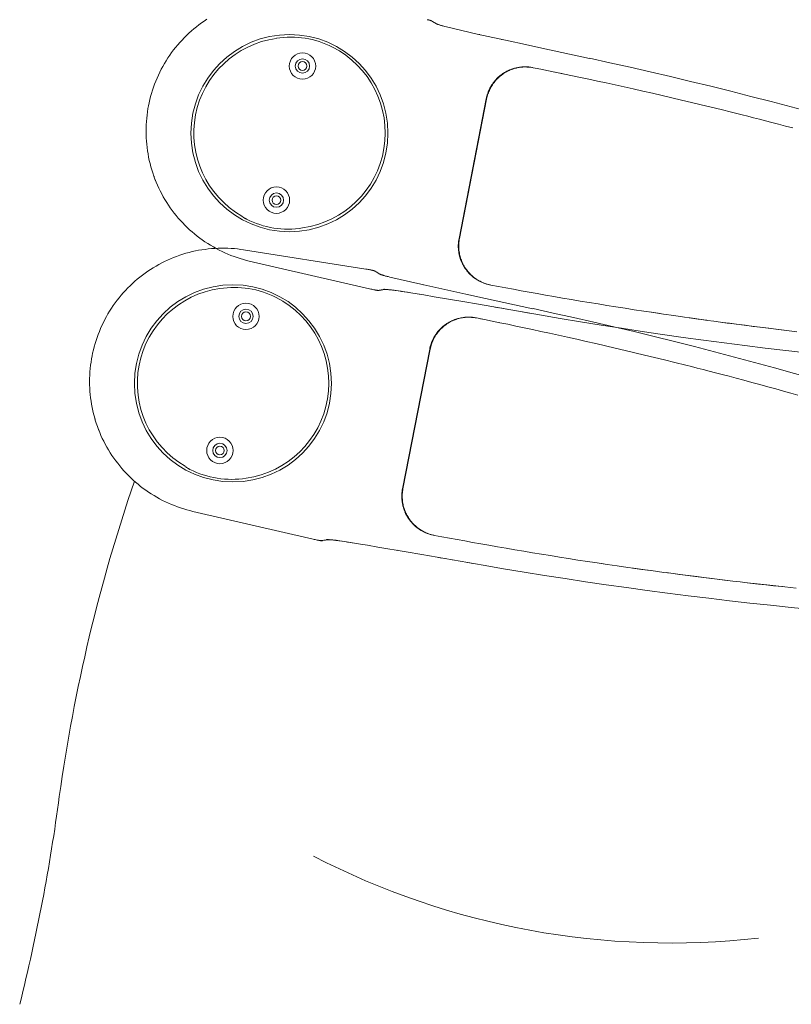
# Model space of a CAD drawing. Header units: inches. Extents: x -2078 to 109126, y -964 to 6385.
# Tile 233 of 256: x 37088 to 37098, y 3846 to 3859. Entities that reach past the tile are written whole.
import ezdxf

# ---------------------------------------------------------------- set-up
doc = ezdxf.new("R2010")
doc.units = ezdxf.units.IN
doc.header["$MEASUREMENT"] = 0
doc.layers.add('16_dwg _2_', color=8, linetype='Continuous', lineweight=9)
doc.layers.add('A-HATCH', color=9, linetype='Continuous')

# ---------------------------------------------------------------- blocks, each defined once
blk = doc.blocks.new('16_dwg _2_-1561311-3-1st Floor - Auditorium')
at = {"color": 254, "lineweight": 9}
for p, q in [((176991.651, 507962.51), (176991.645, 507962.363)), ((177010.205, 507962.51), (177010.198, 507962.363)), ((176991.312, 507960.64), (176991.314, 507960.738)), ((177009.865, 507960.64), (177009.867, 507960.738)), ((176994.644, 507960.529), (176994.643, 507960.584)), ((177013.197, 507960.529), (177013.197, 507960.584)), ((176991.306, 507960.352), (176991.308, 507960.448)), ((176994.645, 507960.462), (176994.645, 507960.473)), ((177009.859, 507960.352), (177009.861, 507960.448)), ((177013.198, 507960.462), (177013.198, 507960.473)), ((176991.304, 507960.257), (176991.305, 507960.305)), ((176994.647, 507960.2), (176994.647, 507960.253)), ((177009.857, 507960.257), (177009.858, 507960.305)), ((177013.2, 507960.2), (177013.2, 507960.253)), ((176991.607, 507960.008), (176991.609, 507959.998)), ((176991.612, 507959.987), (176991.616, 507959.976)), ((176994.634, 507960.017), (176994.636, 507960.025)), ((177010.16, 507960.008), (177010.163, 507959.998)), ((177010.166, 507959.987), (177010.169, 507959.976)), ((177013.187, 507960.017), (177013.189, 507960.025)), ((176991.291, 507959.68), (176991.291, 507959.683)), ((176991.709, 507959.798), (176991.71, 507959.797)), ((176991.735, 507959.768), (176991.736, 507959.766)), ((177009.845, 507959.68), (177009.845, 507959.683)), ((177010.262, 507959.798), (177010.263, 507959.797)), ((177010.288, 507959.768), (177010.289, 507959.766)), ((176991.29, 507959.642), (176991.29, 507959.644)), ((176991.953, 507959.622), (176991.964, 507959.619)), ((176991.974, 507959.615), (176991.984, 507959.612)), ((176991.993, 507959.61), (176992.003, 507959.607)), ((176994.153, 507959.593), (176994.161, 507959.593)), ((176994.215, 507959.602), (176994.225, 507959.604)), ((176994.948, 507959.642), (176994.948, 507959.644)), ((177009.844, 507959.642), (177009.844, 507959.644)), ((177010.507, 507959.622), (177010.517, 507959.619)), ((177010.527, 507959.615), (177010.537, 507959.612)), ((177010.547, 507959.61), (177010.556, 507959.607)), ((177012.707, 507959.593), (177012.715, 507959.593)), ((177012.769, 507959.602), (177012.779, 507959.604)), ((177013.502, 507959.642), (177013.502, 507959.644)), ((176991.28, 507959.197), (176991.28, 507959.2)), ((177009.833, 507959.197), (177009.833, 507959.2)), ((176991.22, 507958.581), (176991.22, 507958.583)), ((177009.773, 507958.581), (177009.773, 507958.583)), ((176991.22, 507958.569), (176991.22, 507958.555)), ((176992.13, 507955.326), (176992.134, 507955.323)), ((177010.684, 507955.326), (177010.687, 507955.323)), ((176992.142, 507955.314), (176992.141, 507955.315)), ((176992.259, 507955.247), (176992.257, 507955.248)), ((176992.273, 507955.242), (176992.275, 507955.241)), ((176992.299, 507955.226), (176992.297, 507955.227)), ((176992.323, 507955.217), (176992.324, 507955.217)), ((176992.34, 507955.207), (176992.338, 507955.208)), ((176992.381, 507955.188), (176992.378, 507955.189)), ((177010.696, 507955.314), (177010.694, 507955.315)), ((177010.813, 507955.247), (177010.811, 507955.248)), ((177010.827, 507955.242), (177010.829, 507955.241)), ((177010.853, 507955.226), (177010.851, 507955.227)), ((177010.876, 507955.217), (177010.877, 507955.217)), ((177010.893, 507955.207), (177010.891, 507955.208)), ((177010.934, 507955.188), (177010.932, 507955.189))]:
    blk.add_line(p, q, dxfattribs=at)
at = {"color": 254, "lineweight": 9, "flags": 128}
for points in [[(176991.766, 507964.411), (176991.758, 507964.307), (176991.75, 507964.199), (176991.742, 507964.089), (176991.735, 507963.977), (176991.727, 507963.863), (176991.719, 507963.752), (176991.713, 507963.646), (176991.706, 507963.544), (176991.7, 507963.445), (176991.694, 507963.35), (176991.689, 507963.26), (176991.684, 507963.172), (176991.68, 507963.088), (176991.671, 507962.928), (176991.667, 507962.851), (176991.66, 507962.702), (176991.653, 507962.559), (176991.647, 507962.42), (176991.641, 507962.285), (176991.636, 507962.152), (176991.631, 507962.022), (176991.626, 507961.895), (176991.622, 507961.77), (176991.618, 507961.645), (176991.615, 507961.521), (176991.611, 507961.396), (176991.608, 507961.272), (176991.605, 507961.149), (176991.603, 507961.028), (176991.6, 507960.91), (176991.598, 507960.794), (176991.597, 507960.681), (176991.595, 507960.571), (176991.594, 507960.463), (176991.593, 507960.355), (176991.592, 507960.25), (176991.591, 507960.144), (176991.591, 507960.134), (176991.591, 507960.125), (176991.592, 507960.104), (176991.594, 507960.083), (176991.596, 507960.063), (176991.6, 507960.042), (176991.604, 507960.022), (176991.608, 507960.001), (176991.614, 507959.981), (176991.62, 507959.962), (176991.627, 507959.942), (176991.635, 507959.923), (176991.643, 507959.904), (176991.653, 507959.885), (176991.663, 507959.867), (176991.673, 507959.849), (176991.684, 507959.832), (176991.696, 507959.815), (176991.709, 507959.798), (176991.722, 507959.782), (176991.736, 507959.766), (176991.75, 507959.751), (176991.765, 507959.737), (176991.781, 507959.723), (176991.797, 507959.71), (176991.813, 507959.697), (176991.83, 507959.685), (176991.847, 507959.674), (176991.865, 507959.663), (176991.883, 507959.653), (176991.902, 507959.644), (176991.921, 507959.635), (176991.94, 507959.627), (176991.959, 507959.62), (176991.979, 507959.614), (176991.999, 507959.608), (176992.019, 507959.603), (176992.039, 507959.599), (176992.06, 507959.596), (176992.081, 507959.593), (176992.101, 507959.591), (176992.122, 507959.59), (176992.138, 507959.59), (176994.1, 507959.59), (176994.1, 507959.596)], [(176994.605, 507962.102), (176994.599, 507962.24), (176994.593, 507962.379), (176994.587, 507962.518), (176994.581, 507962.658), (176994.574, 507962.801), (176994.566, 507962.948), (176994.558, 507963.102), (176994.554, 507963.181), (176994.549, 507963.263), (176994.544, 507963.347), (176994.539, 507963.434), (176994.534, 507963.524), (176994.528, 507963.618), (176994.521, 507963.717), (176994.515, 507963.819)], [(177010.384, 507965.184), (177010.37, 507965.027), (177010.363, 507964.946), (177010.356, 507964.863), (177010.349, 507964.779), (177010.342, 507964.691), (177010.334, 507964.601), (177010.327, 507964.508), (177010.32, 507964.411), (177010.312, 507964.307), (177010.304, 507964.199), (177010.296, 507964.089), (177010.288, 507963.977), (177010.28, 507963.863), (177010.273, 507963.752), (177010.266, 507963.646), (177010.26, 507963.544), (177010.254, 507963.445), (177010.248, 507963.35), (177010.243, 507963.26), (177010.238, 507963.172), (177010.233, 507963.088), (177010.225, 507962.928), (177010.221, 507962.851), (177010.213, 507962.702), (177010.207, 507962.559), (177010.2, 507962.42), (177010.195, 507962.285), (177010.189, 507962.152), (177010.184, 507962.022), (177010.18, 507961.895), (177010.176, 507961.77), (177010.172, 507961.645), (177010.168, 507961.521), (177010.165, 507961.396), (177010.162, 507961.272), (177010.159, 507961.149), (177010.156, 507961.028), (177010.154, 507960.91), (177010.152, 507960.794), (177010.15, 507960.681), (177010.149, 507960.571), (177010.147, 507960.463), (177010.146, 507960.355), (177010.145, 507960.25), (177010.145, 507960.144), (177010.145, 507960.134), (177010.145, 507960.125), (177010.146, 507960.104), (177010.147, 507960.083), (177010.15, 507960.063), (177010.153, 507960.042), (177010.157, 507960.022), (177010.162, 507960.001), (177010.167, 507959.981), (177010.174, 507959.962), (177010.181, 507959.942), (177010.188, 507959.923), (177010.197, 507959.904), (177010.206, 507959.885), (177010.216, 507959.867), (177010.227, 507959.849), (177010.238, 507959.832), (177010.25, 507959.815), (177010.262, 507959.798), (177010.276, 507959.782), (177010.289, 507959.766), (177010.304, 507959.751), (177010.319, 507959.737), (177010.334, 507959.723), (177010.35, 507959.71), (177010.366, 507959.697), (177010.383, 507959.685), (177010.401, 507959.674), (177010.419, 507959.663), (177010.437, 507959.653), (177010.455, 507959.644), (177010.474, 507959.635), (177010.493, 507959.627), (177010.513, 507959.62), (177010.532, 507959.614), (177010.552, 507959.608), (177010.573, 507959.603), (177010.593, 507959.599), (177010.613, 507959.596), (177010.634, 507959.593), (177010.655, 507959.591), (177010.676, 507959.59), (177010.692, 507959.59), (177012.654, 507959.59), (177012.654, 507959.596)], [(177013.158, 507962.102), (177013.153, 507962.24), (177013.147, 507962.379), (177013.141, 507962.518), (177013.134, 507962.658), (177013.127, 507962.801), (177013.12, 507962.948), (177013.112, 507963.102), (177013.107, 507963.181), (177013.103, 507963.263), (177013.098, 507963.347), (177013.093, 507963.434), (177013.087, 507963.524), (177013.081, 507963.618), (177013.075, 507963.717), (177013.068, 507963.819), (177013.061, 507963.928), (177013.053, 507964.041), (177013.045, 507964.154), (177013.036, 507964.269), (177013.028, 507964.384), (177013.019, 507964.494), (177013.011, 507964.598), (177013.003, 507964.698)], [(177010.367, 507964.993), (177010.357, 507964.872), (177010.348, 507964.763), (177010.34, 507964.664), (177010.331, 507964.545), (177010.322, 507964.441)], [(176991.753, 507964.229), (176991.745, 507964.121), (176991.738, 507964.021), (176991.73, 507963.905), (176991.723, 507963.806), (176991.716, 507963.694), (176991.708, 507963.569), (176991.702, 507963.478), (176991.697, 507963.381)], [(177010.306, 507964.229), (177010.299, 507964.121), (177010.292, 507964.021), (177010.284, 507963.905), (177010.277, 507963.806), (177010.269, 507963.694), (177010.262, 507963.569), (177010.256, 507963.478), (177010.25, 507963.381)], [(176991.684, 507963.163), (176991.677, 507963.043), (176991.671, 507962.916)], [(177010.238, 507963.163), (177010.231, 507963.043), (177010.224, 507962.916)], [(176994.635, 507961.051), (176994.633, 507961.173), (176994.63, 507961.299), (176994.626, 507961.427), (176994.623, 507961.557), (176994.619, 507961.691), (176994.614, 507961.827), (176994.61, 507961.964), (176994.605, 507962.102)], [(177013.189, 507961.051), (177013.186, 507961.173), (177013.183, 507961.299), (177013.18, 507961.427), (177013.176, 507961.557), (177013.172, 507961.691), (177013.168, 507961.827), (177013.163, 507961.964), (177013.158, 507962.102)], [(176994.64, 507960.813), (176994.638, 507960.93), (176994.635, 507961.051)], [(177013.193, 507960.813), (177013.191, 507960.93), (177013.189, 507961.051)], [(176991.279, 507959.166), (176991.281, 507959.263), (176991.285, 507959.408), (176991.294, 507959.806), (176991.299, 507960.026), (176991.316, 507960.883)], [(176994.641, 507960.058), (176994.643, 507960.065), (176994.643, 507960.073), (176994.644, 507960.08), (176994.645, 507960.087), (176994.646, 507960.094), (176994.646, 507960.1), (176994.646, 507960.107), (176994.647, 507960.113), (176994.647, 507960.125), (176994.647, 507960.144), (176994.647, 507960.137), (176994.647, 507960.144), (176994.647, 507960.253), (176994.646, 507960.362), (176994.645, 507960.473), (176994.643, 507960.584), (176994.642, 507960.697), (176994.64, 507960.813)], [(176994.922, 507960.883), (176994.936, 507960.211), (176994.941, 507959.937), (176994.945, 507959.764), (176994.956, 507959.298)], [(177009.832, 507959.166), (177009.835, 507959.263), (177009.838, 507959.408), (177009.848, 507959.806), (177009.852, 507960.026), (177009.87, 507960.883)], [(177013.195, 507960.058), (177013.196, 507960.065), (177013.197, 507960.073), (177013.198, 507960.08), (177013.198, 507960.087), (177013.199, 507960.094), (177013.199, 507960.1), (177013.2, 507960.107), (177013.2, 507960.113), (177013.201, 507960.125), (177013.201, 507960.144), (177013.201, 507960.137), (177013.201, 507960.144), (177013.2, 507960.253), (177013.199, 507960.362), (177013.198, 507960.473), (177013.197, 507960.584), (177013.195, 507960.697), (177013.193, 507960.813)], [(177013.475, 507960.883), (177013.489, 507960.211), (177013.495, 507959.937), (177013.499, 507959.764), (177013.51, 507959.298)], [(176991.591, 507960.129), (176991.592, 507960.111), (176991.594, 507960.093), (176991.595, 507960.076), (176991.598, 507960.058), (176991.601, 507960.04), (176991.605, 507960.022), (176991.609, 507960.005), (176991.614, 507959.987), (176991.619, 507959.97), (176991.625, 507959.953), (176991.632, 507959.937), (176991.639, 507959.92), (176991.647, 507959.904), (176991.655, 507959.888), (176991.663, 507959.872), (176991.673, 507959.856), (176991.682, 507959.841), (176991.693, 507959.826), (176991.703, 507959.812), (176991.714, 507959.798), (176991.726, 507959.784), (176991.738, 507959.771), (176991.75, 507959.758), (176991.763, 507959.745), (176991.777, 507959.733), (176991.79, 507959.721), (176991.804, 507959.71), (176991.819, 507959.699), (176991.834, 507959.689), (176991.849, 507959.679), (176991.864, 507959.67), (176991.88, 507959.661), (176991.896, 507959.653), (176991.912, 507959.645), (176991.928, 507959.638), (176991.945, 507959.632), (176991.962, 507959.626), (176991.979, 507959.62), (176991.996, 507959.615), (176992.014, 507959.611), (176992.031, 507959.607), (176992.049, 507959.604), (176992.067, 507959.601), (176992.085, 507959.599), (176992.102, 507959.598), (176992.12, 507959.597), (176992.138, 507959.596), (176994.1, 507959.596), (176994.118, 507959.597), (176994.136, 507959.598), (176994.154, 507959.599), (176994.172, 507959.601), (176994.19, 507959.604), (176994.207, 507959.607), (176994.225, 507959.611), (176994.242, 507959.615), (176994.259, 507959.62), (176994.277, 507959.626), (176994.293, 507959.632), (176994.31, 507959.638), (176994.327, 507959.645), (176994.343, 507959.653), (176994.359, 507959.661), (176994.374, 507959.67), (176994.39, 507959.679), (176994.405, 507959.689), (176994.42, 507959.699), (176994.434, 507959.71), (176994.448, 507959.721), (176994.462, 507959.733), (176994.475, 507959.745), (176994.488, 507959.758), (176994.5, 507959.771), (176994.513, 507959.784), (176994.524, 507959.798), (176994.535, 507959.812), (176994.546, 507959.826), (176994.556, 507959.841), (176994.566, 507959.856), (176994.575, 507959.872), (176994.584, 507959.888), (176994.592, 507959.904), (176994.599, 507959.92), (176994.607, 507959.936), (176994.613, 507959.953), (176994.619, 507959.97), (176994.625, 507959.987), (176994.629, 507960.005), (176994.634, 507960.022), (176994.637, 507960.04), (176994.64, 507960.058), (176994.643, 507960.075), (176994.645, 507960.093), (176994.646, 507960.111), (176994.647, 507960.129), (176994.647, 507960.125), (176994.646, 507960.104), (176994.645, 507960.083), (176994.642, 507960.062), (176994.639, 507960.042), (176994.635, 507960.021), (176994.63, 507960.001), (176994.624, 507959.981), (176994.618, 507959.961), (176994.611, 507959.942), (176994.603, 507959.922), (176994.595, 507959.903), (176994.586, 507959.885), (176994.576, 507959.867), (176994.565, 507959.849), (176994.554, 507959.831), (176994.542, 507959.814), (176994.529, 507959.798), (176994.516, 507959.782), (176994.502, 507959.766), (176994.488, 507959.751), (176994.473, 507959.737), (176994.457, 507959.723), (176994.442, 507959.71), (176994.425, 507959.697), (176994.408, 507959.685), (176994.391, 507959.674), (176994.373, 507959.663), (176994.355, 507959.653), (176994.336, 507959.644), (176994.317, 507959.635), (176994.298, 507959.627), (176994.279, 507959.62), (176994.259, 507959.614), (176994.239, 507959.608), (176994.219, 507959.603), (176994.199, 507959.599), (176994.178, 507959.596), (176994.158, 507959.593), (176994.137, 507959.591), (176994.116, 507959.59), (176994.1, 507959.59), (176994.107, 507959.59), (176994.115, 507959.59), (176994.122, 507959.59)], [(176994.647, 507960.13), (176994.647, 507960.134), (176994.647, 507960.137)], [(177010.145, 507960.129), (177010.146, 507960.111), (177010.147, 507960.093), (177010.149, 507960.076), (177010.151, 507960.058), (177010.155, 507960.04), (177010.158, 507960.022), (177010.163, 507960.005), (177010.167, 507959.987), (177010.173, 507959.97), (177010.179, 507959.953), (177010.185, 507959.937), (177010.192, 507959.92), (177010.2, 507959.904), (177010.208, 507959.888), (177010.217, 507959.872), (177010.226, 507959.856), (177010.236, 507959.841), (177010.246, 507959.826), (177010.257, 507959.812), (177010.268, 507959.798), (177010.279, 507959.784), (177010.291, 507959.771), (177010.304, 507959.758), (177010.317, 507959.745), (177010.33, 507959.733), (177010.344, 507959.721), (177010.358, 507959.71), (177010.372, 507959.699), (177010.387, 507959.689), (177010.402, 507959.679), (177010.417, 507959.67), (177010.433, 507959.661), (177010.449, 507959.653), (177010.465, 507959.645), (177010.482, 507959.638), (177010.499, 507959.632), (177010.515, 507959.626), (177010.533, 507959.62), (177010.55, 507959.615), (177010.567, 507959.611), (177010.585, 507959.607), (177010.602, 507959.604), (177010.62, 507959.601), (177010.638, 507959.599), (177010.656, 507959.598), (177010.674, 507959.597), (177010.692, 507959.596), (177012.654, 507959.596), (177012.672, 507959.597), (177012.69, 507959.598), (177012.707, 507959.599), (177012.725, 507959.601), (177012.743, 507959.604), (177012.761, 507959.607), (177012.778, 507959.611), (177012.796, 507959.615), (177012.813, 507959.62), (177012.83, 507959.626), (177012.847, 507959.632), (177012.864, 507959.638), (177012.88, 507959.645), (177012.896, 507959.653), (177012.912, 507959.661), (177012.928, 507959.67), (177012.943, 507959.679), (177012.958, 507959.689), (177012.973, 507959.699), (177012.988, 507959.71), (177013.002, 507959.721), (177013.015, 507959.733), (177013.029, 507959.745), (177013.041, 507959.758), (177013.054, 507959.771), (177013.066, 507959.784), (177013.078, 507959.798), (177013.089, 507959.812), (177013.099, 507959.826), (177013.11, 507959.841), (177013.119, 507959.856), (177013.128, 507959.872), (177013.137, 507959.888), (177013.145, 507959.904), (177013.153, 507959.92), (177013.16, 507959.936), (177013.167, 507959.953), (177013.173, 507959.97), (177013.178, 507959.987), (177013.183, 507960.005), (177013.187, 507960.022), (177013.191, 507960.04), (177013.194, 507960.058), (177013.196, 507960.075), (177013.198, 507960.093), (177013.2, 507960.111), (177013.201, 507960.129), (177013.201, 507960.125), (177013.2, 507960.104), (177013.198, 507960.083), (177013.196, 507960.062), (177013.192, 507960.042), (177013.188, 507960.021), (177013.183, 507960.001), (177013.178, 507959.981), (177013.172, 507959.961), (177013.165, 507959.942), (177013.157, 507959.922), (177013.148, 507959.903), (177013.139, 507959.885), (177013.129, 507959.867), (177013.118, 507959.849), (177013.107, 507959.831), (177013.095, 507959.814), (177013.083, 507959.798), (177013.069, 507959.782), (177013.056, 507959.766), (177013.041, 507959.751), (177013.026, 507959.737), (177013.011, 507959.723), (177012.995, 507959.71), (177012.979, 507959.697), (177012.962, 507959.685), (177012.944, 507959.674), (177012.926, 507959.663), (177012.908, 507959.653), (177012.89, 507959.644), (177012.871, 507959.635), (177012.852, 507959.627), (177012.832, 507959.62), (177012.813, 507959.614), (177012.793, 507959.608), (177012.772, 507959.603), (177012.752, 507959.599), (177012.732, 507959.596), (177012.711, 507959.593), (177012.69, 507959.591), (177012.669, 507959.59), (177012.654, 507959.59), (177012.661, 507959.59), (177012.668, 507959.59), (177012.676, 507959.59)], [(177013.201, 507960.13), (177013.201, 507960.134), (177013.201, 507960.137)], [(176991.619, 507959.964), (176991.623, 507959.952), (176991.628, 507959.94)], [(176994.61, 507959.938), (176994.614, 507959.949), (176994.617, 507959.959), (176994.621, 507959.969), (176994.624, 507959.979), (176994.627, 507959.989), (176994.629, 507959.998), (176994.632, 507960.008)], [(176994.637, 507960.034), (176994.639, 507960.042), (176994.64, 507960.05)], [(177010.173, 507959.964), (177010.177, 507959.952), (177010.182, 507959.94)], [(177013.163, 507959.938), (177013.167, 507959.949), (177013.171, 507959.959), (177013.174, 507959.969), (177013.177, 507959.979), (177013.18, 507959.989), (177013.183, 507959.998), (177013.185, 507960.008)], [(177013.191, 507960.034), (177013.192, 507960.042), (177013.194, 507960.05)], [(176991.633, 507959.927), (176991.639, 507959.914), (176991.645, 507959.9)], [(176991.652, 507959.886), (176991.66, 507959.872), (176991.668, 507959.857), (176991.678, 507959.842), (176991.688, 507959.827), (176991.698, 507959.812)], [(176994.39, 507959.673), (176994.405, 507959.683), (176994.42, 507959.693), (176994.435, 507959.704), (176994.45, 507959.716), (176994.464, 507959.729), (176994.479, 507959.742), (176994.493, 507959.756), (176994.506, 507959.77), (176994.518, 507959.784), (176994.53, 507959.799)], [(176994.541, 507959.813), (176994.551, 507959.827), (176994.56, 507959.84), (176994.568, 507959.853), (176994.576, 507959.866), (176994.583, 507959.879), (176994.589, 507959.891), (176994.595, 507959.903), (176994.6, 507959.915), (176994.605, 507959.927)], [(177010.187, 507959.927), (177010.192, 507959.914), (177010.199, 507959.9)], [(177010.206, 507959.886), (177010.213, 507959.872), (177010.222, 507959.857), (177010.231, 507959.842), (177010.241, 507959.827), (177010.252, 507959.812)], [(177012.943, 507959.673), (177012.958, 507959.683), (177012.973, 507959.693), (177012.988, 507959.704), (177013.003, 507959.716), (177013.018, 507959.729), (177013.032, 507959.742), (177013.046, 507959.756), (177013.059, 507959.77), (177013.072, 507959.784), (177013.083, 507959.799)], [(177013.094, 507959.813), (177013.104, 507959.827), (177013.113, 507959.84), (177013.121, 507959.853), (177013.129, 507959.866), (177013.136, 507959.879), (177013.142, 507959.891), (177013.148, 507959.903), (177013.154, 507959.915), (177013.159, 507959.927)], [(176991.749, 507959.753), (176991.762, 507959.74), (176991.777, 507959.727), (176991.791, 507959.715), (176991.805, 507959.703), (176991.819, 507959.693), (176991.833, 507959.683)], [(176991.846, 507959.675), (176991.859, 507959.667), (176991.872, 507959.659), (176991.884, 507959.653)], [(176994.332, 507959.642), (176994.346, 507959.648), (176994.36, 507959.656), (176994.375, 507959.664)], [(177010.302, 507959.753), (177010.316, 507959.74), (177010.33, 507959.727), (177010.344, 507959.715), (177010.358, 507959.703), (177010.372, 507959.693), (177010.386, 507959.683)], [(177010.399, 507959.675), (177010.413, 507959.667), (177010.425, 507959.659), (177010.438, 507959.653)], [(177012.886, 507959.642), (177012.9, 507959.648), (177012.914, 507959.656), (177012.928, 507959.664)], [(176991.897, 507959.646), (176991.909, 507959.641), (176991.92, 507959.635), (176991.932, 507959.631), (176991.943, 507959.626)], [(176992.012, 507959.605), (176992.021, 507959.603), (176992.029, 507959.601), (176992.038, 507959.599), (176992.046, 507959.598)], [(176992.054, 507959.597), (176992.061, 507959.595), (176992.069, 507959.594), (176992.076, 507959.594), (176992.083, 507959.593), (176992.09, 507959.592), (176992.097, 507959.592), (176992.103, 507959.591), (176992.11, 507959.591)], [(176994.13, 507959.591), (176994.138, 507959.591), (176994.145, 507959.592)], [(176994.17, 507959.594), (176994.178, 507959.596), (176994.187, 507959.597), (176994.196, 507959.598), (176994.205, 507959.6)], [(176994.235, 507959.607), (176994.246, 507959.61), (176994.257, 507959.613), (176994.269, 507959.617), (176994.281, 507959.621)], [(176994.293, 507959.625), (176994.306, 507959.63), (176994.319, 507959.636)], [(177010.45, 507959.646), (177010.462, 507959.641), (177010.474, 507959.635), (177010.485, 507959.631), (177010.496, 507959.626)], [(177010.565, 507959.605), (177010.574, 507959.603), (177010.583, 507959.601), (177010.591, 507959.599), (177010.599, 507959.598)], [(177010.607, 507959.597), (177010.615, 507959.595), (177010.622, 507959.594), (177010.63, 507959.594), (177010.637, 507959.593), (177010.644, 507959.592), (177010.65, 507959.592), (177010.657, 507959.591), (177010.663, 507959.591)], [(177012.683, 507959.591), (177012.691, 507959.591), (177012.699, 507959.592)], [(177012.723, 507959.594), (177012.732, 507959.596), (177012.74, 507959.597), (177012.75, 507959.598), (177012.759, 507959.6)], [(177012.789, 507959.607), (177012.8, 507959.61), (177012.811, 507959.613), (177012.822, 507959.617), (177012.834, 507959.621)], [(177012.846, 507959.625), (177012.859, 507959.63), (177012.872, 507959.636)], [(176994.955, 507959.335), (176994.956, 507959.298), (176994.971, 507958.862), (176994.973, 507958.835), (176994.974, 507958.823), (176994.975, 507958.811), (176994.976, 507958.8), (176994.976, 507958.79), (176994.977, 507958.781), (176994.978, 507958.772), (176994.979, 507958.764), (176994.98, 507958.757), (176994.981, 507958.75), (176994.981, 507958.744), (176994.982, 507958.738), (176994.983, 507958.733), (176994.984, 507958.729), (176994.984, 507958.725), (176994.985, 507958.723), (176994.985, 507958.72), (176994.986, 507958.719), (176995.007, 507958.66), (176995.013, 507958.644), (176995.015, 507958.637), (176995.014, 507958.642), (176995.013, 507958.644), (176995.014, 507958.642), (176995.014, 507958.64), (176995.015, 507958.638), (176995.015, 507958.637), (176995.016, 507958.635), (176995.016, 507958.634), (176995.016, 507958.632), (176995.017, 507958.631), (176995.017, 507958.629), (176995.017, 507958.628), (176995.017, 507958.627), (176995.017, 507958.626), (176995.017, 507958.624), (176995.018, 507958.623), (176995.018, 507958.622), (176995.018, 507958.621), (176995.018, 507958.62), (176995.018, 507958.618), (176995.018, 507958.617), (176995.018, 507958.616), (176995.018, 507958.607), (176995.018, 507958.604), (176995.019, 507958.596)], [(177013.509, 507959.335), (177013.51, 507959.298), (177013.525, 507958.862), (177013.527, 507958.835), (177013.527, 507958.823), (177013.528, 507958.811), (177013.529, 507958.8), (177013.53, 507958.79), (177013.531, 507958.781), (177013.532, 507958.772), (177013.532, 507958.764), (177013.533, 507958.757), (177013.534, 507958.75), (177013.535, 507958.744), (177013.536, 507958.738), (177013.536, 507958.733), (177013.537, 507958.729), (177013.538, 507958.725), (177013.538, 507958.723), (177013.539, 507958.72), (177013.539, 507958.719), (177013.561, 507958.66), (177013.567, 507958.644), (177013.569, 507958.637), (177013.567, 507958.642), (177013.567, 507958.644), (177013.567, 507958.642), (177013.568, 507958.64), (177013.568, 507958.638), (177013.569, 507958.637), (177013.569, 507958.635), (177013.57, 507958.634), (177013.57, 507958.632), (177013.57, 507958.631), (177013.57, 507958.629), (177013.57, 507958.628), (177013.571, 507958.627), (177013.571, 507958.626), (177013.571, 507958.624), (177013.571, 507958.623), (177013.571, 507958.622), (177013.571, 507958.621), (177013.571, 507958.62), (177013.571, 507958.618), (177013.571, 507958.617), (177013.572, 507958.616), (177013.572, 507958.607), (177013.572, 507958.604), (177013.572, 507958.596)], [(176991.225, 507958.642), (176991.224, 507958.638), (176991.223, 507958.635), (176991.222, 507958.631), (176991.222, 507958.627), (176991.221, 507958.623), (176991.221, 507958.619), (176991.249, 507958.694), (176991.249, 507958.697), (176991.249, 507958.701), (176991.249, 507958.705), (176991.25, 507958.709), (176991.251, 507958.713), (176991.252, 507958.717), (176991.253, 507958.719), (176991.256, 507958.729), (176991.258, 507958.74), (176991.259, 507958.751), (176991.26, 507958.764), (176991.261, 507958.777), (176991.263, 507958.792), (176991.264, 507958.808), (176991.265, 507958.825), (176991.266, 507958.843), (176991.267, 507958.862), (176991.269, 507958.904), (176991.268, 507958.877), (176991.266, 507958.848), (176991.265, 507958.823), (176991.264, 507958.811), (176991.263, 507958.8), (176991.262, 507958.79), (176991.261, 507958.781), (176991.26, 507958.772), (176991.26, 507958.764), (176991.259, 507958.756), (176991.258, 507958.75), (176991.257, 507958.744), (176991.256, 507958.738), (176991.256, 507958.733), (176991.255, 507958.729), (176991.254, 507958.725), (176991.254, 507958.722), (176991.253, 507958.72), (176991.253, 507958.719), (176991.225, 507958.644), (176991.225, 507958.642), (176991.224, 507958.64), (176991.224, 507958.639), (176991.223, 507958.637), (176991.223, 507958.636), (176991.223, 507958.634), (176991.222, 507958.633), (176991.222, 507958.631), (176991.222, 507958.63), (176991.222, 507958.629), (176991.221, 507958.628), (176991.221, 507958.627), (176991.221, 507958.626), (176991.221, 507958.624), (176991.221, 507958.623), (176991.221, 507958.622), (176991.221, 507958.617), (176991.221, 507958.616), (176991.221, 507958.615), (176991.221, 507958.614), (176991.221, 507958.613), (176991.22, 507958.611), (176991.22, 507958.61), (176991.22, 507958.608), (176991.22, 507958.606), (176991.22, 507958.602), (176991.22, 507958.604), (176991.22, 507958.608), (176991.22, 507958.605), (176991.22, 507958.598), (176991.22, 507958.602), (176991.22, 507958.593), (176991.22, 507958.598), (176991.22, 507958.587), (176991.22, 507958.589), (176991.22, 507958.578), (176991.22, 507958.569)], [(177009.773, 507958.569), (177009.773, 507958.578), (177009.773, 507958.589), (177009.773, 507958.587), (177009.773, 507958.598), (177009.773, 507958.593), (177009.773, 507958.602), (177009.774, 507958.598), (177009.774, 507958.605), (177009.774, 507958.608), (177009.774, 507958.602), (177009.774, 507958.604), (177009.774, 507958.606), (177009.774, 507958.608), (177009.774, 507958.61), (177009.774, 507958.611), (177009.774, 507958.613), (177009.774, 507958.614), (177009.774, 507958.615), (177009.774, 507958.616), (177009.774, 507958.617), (177009.774, 507958.622), (177009.774, 507958.623), (177009.775, 507958.624), (177009.775, 507958.626), (177009.775, 507958.627), (177009.775, 507958.628), (177009.775, 507958.629), (177009.775, 507958.63), (177009.775, 507958.631), (177009.776, 507958.633), (177009.776, 507958.634), (177009.776, 507958.636), (177009.777, 507958.637), (177009.777, 507958.639), (177009.778, 507958.64), (177009.778, 507958.642), (177009.779, 507958.644), (177009.806, 507958.719), (177009.807, 507958.72), (177009.807, 507958.722), (177009.808, 507958.725), (177009.808, 507958.729), (177009.809, 507958.733), (177009.81, 507958.738), (177009.811, 507958.744), (177009.811, 507958.75), (177009.812, 507958.756), (177009.813, 507958.764), (177009.814, 507958.772), (177009.815, 507958.781), (177009.816, 507958.79), (177009.816, 507958.8), (177009.817, 507958.811), (177009.818, 507958.823), (177009.82, 507958.848), (177009.821, 507958.877), (177009.823, 507958.909)], [(177009.778, 507958.642), (177009.777, 507958.638), (177009.776, 507958.635), (177009.775, 507958.631), (177009.775, 507958.627), (177009.775, 507958.623), (177009.775, 507958.619), (177009.802, 507958.694), (177009.802, 507958.697), (177009.802, 507958.701), (177009.803, 507958.705), (177009.803, 507958.709), (177009.804, 507958.713), (177009.806, 507958.717), (177009.806, 507958.719), (177009.81, 507958.729), (177009.811, 507958.74), (177009.812, 507958.751), (177009.814, 507958.764), (177009.815, 507958.777), (177009.816, 507958.792), (177009.817, 507958.808), (177009.819, 507958.825), (177009.82, 507958.843), (177009.821, 507958.862), (177009.823, 507958.904)], [(176991.249, 507958.694), (176991.25, 507958.698), (176991.252, 507958.704), (176991.253, 507958.711), (176991.255, 507958.72)], [(177009.802, 507958.694), (177009.804, 507958.698), (177009.805, 507958.704), (177009.807, 507958.711), (177009.808, 507958.72)], [(176991.22, 507958.616), (176991.22, 507958.617), (176991.221, 507958.618), (176991.221, 507958.619), (176991.221, 507958.62), (176991.221, 507958.621)], [(176991.22, 507958.611), (176991.22, 507958.613), (176991.22, 507958.616)], [(176995.018, 507958.616), (176995.018, 507958.615), (176995.018, 507958.613), (176995.018, 507958.61)], [(176995.019, 507958.596), (176995.018, 507958.59), (176995.019, 507958.592), (176995.018, 507958.584), (176995.019, 507958.586)], [(177009.774, 507958.616), (177009.774, 507958.617), (177009.774, 507958.618), (177009.774, 507958.619), (177009.774, 507958.62), (177009.774, 507958.621)], [(177009.774, 507958.611), (177009.774, 507958.613), (177009.774, 507958.616)], [(177013.572, 507958.616), (177013.572, 507958.615), (177013.572, 507958.613), (177013.572, 507958.61)], [(177013.572, 507958.596), (177013.572, 507958.59), (177013.572, 507958.592), (177013.572, 507958.584), (177013.572, 507958.586)], [(177013.572, 507958.578), (177013.572, 507958.581), (177013.572, 507958.583), (177013.572, 507958.569), (177013.572, 507958.56)], [(176994.445, 507955.598), (176994.413, 507955.566), (176994.381, 507955.534), (176994.348, 507955.504), (176994.314, 507955.474), (176994.279, 507955.445), (176994.244, 507955.417), (176994.208, 507955.39), (176994.172, 507955.364), (176994.134, 507955.339), (176994.097, 507955.315), (176994.058, 507955.291), (176994.019, 507955.269), (176993.98, 507955.247), (176993.94, 507955.227), (176993.899, 507955.207), (176993.858, 507955.188), (176993.817, 507955.171), (176993.775, 507955.154), (176993.733, 507955.139), (176993.69, 507955.124), (176993.647, 507955.111), (176993.604, 507955.099), (176993.56, 507955.087), (176993.517, 507955.077), (176993.473, 507955.068), (176993.428, 507955.06), (176993.384, 507955.053), (176993.339, 507955.047), (176993.294, 507955.042), (176993.25, 507955.038), (176993.205, 507955.036), (176993.16, 507955.034), (176993.119, 507955.034), (176993.079, 507955.034), (176993.034, 507955.036), (176992.989, 507955.038), (176992.944, 507955.042), (176992.9, 507955.047), (176992.855, 507955.053), (176992.811, 507955.06), (176992.766, 507955.068), (176992.722, 507955.077), (176992.678, 507955.087), (176992.635, 507955.098), (176992.592, 507955.111), (176992.549, 507955.124), (176992.506, 507955.139), (176992.464, 507955.154), (176992.422, 507955.171), (176992.381, 507955.188), (176992.34, 507955.207), (176992.299, 507955.226), (176992.259, 507955.247), (176992.22, 507955.268), (176992.181, 507955.291), (176992.142, 507955.314), (176992.104, 507955.339), (176992.067, 507955.364), (176992.031, 507955.39), (176991.995, 507955.417), (176991.959, 507955.445), (176991.925, 507955.474), (176991.891, 507955.504), (176991.858, 507955.534), (176991.825, 507955.565), (176991.794, 507955.597), (176991.763, 507955.63), (176991.733, 507955.664), (176991.704, 507955.698), (176991.676, 507955.733), (176991.648, 507955.768), (176991.622, 507955.805), (176991.596, 507955.842), (176991.571, 507955.879), (176991.547, 507955.917), (176991.524, 507955.956), (176991.503, 507955.995), (176991.482, 507956.035), (176991.462, 507956.075), (176991.443, 507956.116), (176991.425, 507956.157), (176991.408, 507956.199), (176991.392, 507956.241), (176991.377, 507956.284), (176991.363, 507956.326), (176991.35, 507956.369), (176991.338, 507956.413), (176991.327, 507956.457), (176991.318, 507956.5), (176991.309, 507956.545), (176991.302, 507956.589), (176991.295, 507956.633), (176991.29, 507956.678), (176991.286, 507956.723), (176991.283, 507956.768), (176991.281, 507956.808), (176991.221, 507958.51), (176991.221, 507958.526), (176991.221, 507958.541), (176991.22, 507958.555)], [(177013.572, 507958.56), (177013.572, 507958.546), (177013.571, 507958.531), (177013.571, 507958.516), (177013.511, 507956.808), (177013.509, 507956.768), (177013.506, 507956.723), (177013.502, 507956.679), (177013.497, 507956.634), (177013.49, 507956.589), (177013.483, 507956.545), (177013.474, 507956.501), (177013.465, 507956.457), (177013.454, 507956.413), (177013.442, 507956.37), (177013.429, 507956.327), (177013.415, 507956.284), (177013.4, 507956.242), (177013.385, 507956.199), (177013.368, 507956.158), (177013.35, 507956.117), (177013.331, 507956.076), (177013.311, 507956.036), (177013.29, 507955.996), (177013.268, 507955.956), (177013.245, 507955.918), (177013.221, 507955.88), (177013.196, 507955.842), (177013.171, 507955.805), (177013.144, 507955.769), (177013.117, 507955.733), (177013.088, 507955.698), (177013.059, 507955.664), (177013.029, 507955.63), (177012.998, 507955.598), (177012.967, 507955.566), (177012.934, 507955.534), (177012.901, 507955.504), (177012.867, 507955.474), (177012.833, 507955.445), (177012.798, 507955.417), (177012.762, 507955.39), (177012.725, 507955.364), (177012.688, 507955.339), (177012.65, 507955.315), (177012.612, 507955.291), (177012.573, 507955.269), (177012.533, 507955.247), (177012.493, 507955.227), (177012.453, 507955.207), (177012.412, 507955.188), (177012.37, 507955.171), (177012.328, 507955.154), (177012.286, 507955.139), (177012.244, 507955.124), (177012.201, 507955.111), (177012.157, 507955.099), (177012.114, 507955.087), (177012.07, 507955.077), (177012.026, 507955.068), (177011.982, 507955.06), (177011.937, 507955.053), (177011.893, 507955.047), (177011.848, 507955.042), (177011.803, 507955.038), (177011.758, 507955.036), (177011.713, 507955.034), (177011.673, 507955.034), (177011.633, 507955.034), (177011.588, 507955.036), (177011.543, 507955.038), (177011.498, 507955.042), (177011.453, 507955.047), (177011.409, 507955.053), (177011.364, 507955.06), (177011.32, 507955.068), (177011.276, 507955.077), (177011.232, 507955.087), (177011.188, 507955.098), (177011.145, 507955.111), (177011.102, 507955.124), (177011.06, 507955.139), (177011.017, 507955.154), (177010.976, 507955.171), (177010.934, 507955.188), (177010.893, 507955.207), (177010.853, 507955.226), (177010.813, 507955.247), (177010.773, 507955.268), (177010.734, 507955.291), (177010.696, 507955.314), (177010.658, 507955.339), (177010.621, 507955.364), (177010.584, 507955.39), (177010.548, 507955.417), (177010.513, 507955.445), (177010.478, 507955.474), (177010.444, 507955.504), (177010.411, 507955.534), (177010.379, 507955.565), (177010.347, 507955.597), (177010.317, 507955.63), (177010.287, 507955.664), (177010.257, 507955.698), (177010.229, 507955.733), (177010.202, 507955.768), (177010.175, 507955.805), (177010.149, 507955.842), (177010.125, 507955.879), (177010.101, 507955.917), (177010.078, 507955.956), (177010.056, 507955.995), (177010.035, 507956.035), (177010.015, 507956.075), (177009.996, 507956.116), (177009.978, 507956.157), (177009.961, 507956.199), (177009.945, 507956.241), (177009.93, 507956.284), (177009.916, 507956.326), (177009.903, 507956.369), (177009.892, 507956.413), (177009.881, 507956.457), (177009.871, 507956.5), (177009.863, 507956.545), (177009.855, 507956.589), (177009.849, 507956.633), (177009.844, 507956.678), (177009.839, 507956.723), (177009.836, 507956.768), (177009.834, 507956.808), (177009.775, 507958.51), (177009.774, 507958.526), (177009.774, 507958.541), (177009.774, 507958.555), (177009.773, 507958.569)], [(176991.842, 507956.658), (176991.843, 507956.653), (176991.844, 507956.65), (176991.845, 507956.648), (176991.846, 507956.643), (176991.847, 507956.64), (176991.849, 507956.635), (176991.849, 507956.633), (176991.851, 507956.629), (176991.851, 507956.627), (176991.852, 507956.625), (176991.853, 507956.623), (176991.853, 507956.622), (176991.854, 507956.62), (176991.854, 507956.619), (176991.855, 507956.617), (176991.855, 507956.616), (176991.856, 507956.615), (176991.856, 507956.615), (176991.86, 507956.608)], [(176991.86, 507956.608), (176991.866, 507956.596), (176991.87, 507956.588), (176991.866, 507956.596)], [(177010.413, 507956.608), (177010.409, 507956.615), (177010.409, 507956.615), (177010.409, 507956.616), (177010.408, 507956.617), (177010.408, 507956.619), (177010.407, 507956.62), (177010.407, 507956.622), (177010.406, 507956.623), (177010.406, 507956.625), (177010.405, 507956.627), (177010.404, 507956.629), (177010.403, 507956.633), (177010.402, 507956.635), (177010.401, 507956.64), (177010.4, 507956.643), (177010.398, 507956.648), (177010.397, 507956.65), (177010.395, 507956.658), (177010.397, 507956.653)], [(177010.419, 507956.596), (177010.424, 507956.588), (177010.419, 507956.596), (177010.413, 507956.608)], [(176992.177, 507955.296), (176992.18, 507955.295), (176992.179, 507955.292)], [(176992.227, 507955.267), (176992.22, 507955.268), (176992.218, 507955.269)], [(177010.73, 507955.296), (177010.733, 507955.295), (177010.733, 507955.292)], [(177010.781, 507955.267), (177010.773, 507955.268), (177010.772, 507955.269)]]:
    blk.add_lwpolyline(points, dxfattribs=at)
for points in [[(176991.277, 507959.108), (176991.279, 507959.166), (176991.276, 507959.081), (176991.274, 507959.031), (176991.273, 507958.986), (176991.271, 507958.946), (176991.27, 507958.909), (176991.271, 507958.949), (176991.273, 507958.998), (176991.275, 507959.051)], [(177009.831, 507959.108), (177009.832, 507959.166), (177009.83, 507959.081), (177009.828, 507959.031), (177009.826, 507958.986), (177009.825, 507958.946), (177009.823, 507958.909), (177009.825, 507958.949), (177009.827, 507958.998), (177009.829, 507959.051)]]:
    blk.add_lwpolyline(points, close=True, dxfattribs=at)
at = {"color": 254, "lineweight": 9}
for centre, radius in [((176993.119, 507957.015), 1.36), ((177011.673, 507957.015), 1.36), ((176992.177, 507957.015), 0.182), ((176992.177, 507957.015), 0.0988), ((176994.062, 507957.015), 0.182), ((176994.062, 507957.015), 0.0988), ((177010.73, 507957.015), 0.182), ((177010.73, 507957.015), 0.0988), ((177012.615, 507957.015), 0.182), ((177012.615, 507957.015), 0.0988), ((176992.177, 507957.015), 0.0608), ((176994.062, 507957.015), 0.0608), ((177010.73, 507957.015), 0.0608), ((177012.615, 507957.015), 0.0608)]:
    blk.add_circle(centre, radius, dxfattribs=at)
for centre, radius, start, end in [((177051.996, 507959.642), 60.693, 170.18515, 178.82805), ((176934.242, 507959.642), 60.693, 1.17195, 9.81485), ((177070.55, 507959.642), 60.693, 170.18515, 178.82805), ((176952.796, 507959.642), 60.693, 1.17195, 9.81485), ((177015.78, 507962.371), 10.732, 162.5195, 196.3454), ((176993.122, 507957.011), 1.325, 15.8345, 160.9722), ((177011.676, 507957.011), 1.325, 15.8345, 160.9722), ((176993.057, 507957.007), 1.265, 159.8381, 195.9948), ((176993.181, 507957.024), 1.265, 339.8381, 15.9948), ((177011.611, 507957.007), 1.265, 159.8381, 195.9948), ((177011.735, 507957.024), 1.265, 339.8381, 15.9948), ((176993.119, 507957.015), 1.32, 198.8889, 341.1111), ((177011.673, 507957.015), 1.32, 198.8889, 341.1111), ((177006.885, 507979.015), 23.299, 266.8913, 277.9044), ((177004.059, 507929.847), 25.95, 86.5476, 92.9981)]:
    blk.add_arc(centre, radius, start, end, dxfattribs=at)
blk = doc.blocks.new('W3RFVW29R')
at = {"layer": '16_dwg _2_', "color": 250, "extrusion": (0, 0, -1), "zscale": -1, "rotation": 100.9999999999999}
for p in [(523950.853, -72993.636), (523955.173, -73015.302)]:
    blk.add_blockref('16_dwg _2_-1561311-3-1st Floor - Auditorium', p, dxfattribs=at)

msp = doc.modelspace()

# ---------------------------------------------------------------- block references
at = {"layer": 'A-HATCH'}
msp.add_blockref('W3RFVW29R', (28645.88, 32.751), dxfattribs=at)

doc.saveas('drawing.dxf')
